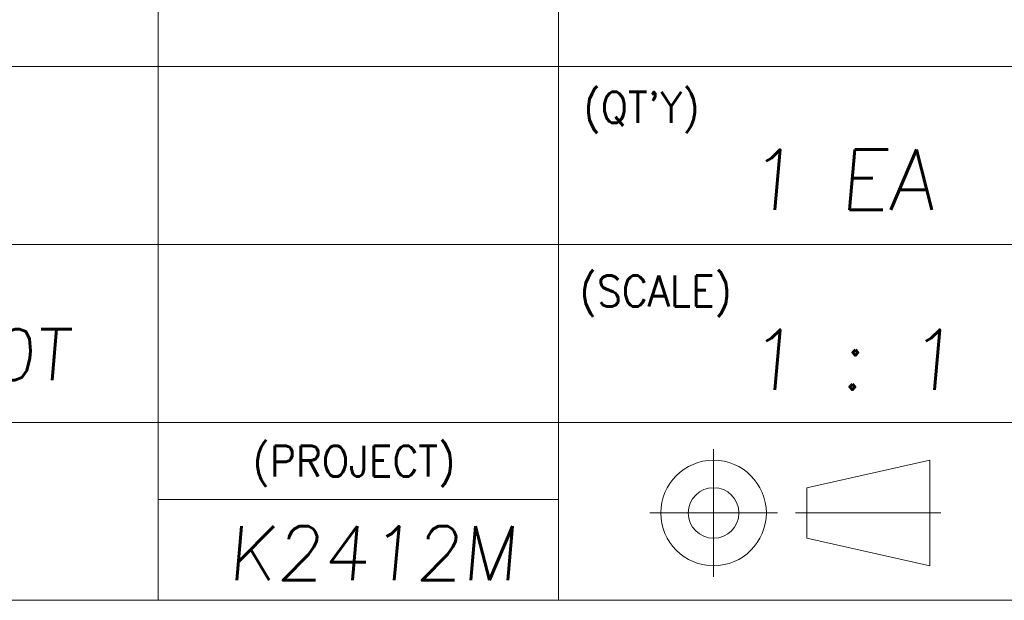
# Model space of a CAD drawing. Header units: millimetres. Extents: x 4497 to 11741, y 5958 to 12619.
# Tile 55 of 256: x 4881 to 4917, y 6981 to 7003. Entities that reach past the tile are written whole.
import ezdxf
from ezdxf.enums import TextEntityAlignment as Align

# ---------------------------------------------------------------- set-up
doc = ezdxf.new("R2010")
doc.units = ezdxf.units.MM
doc.header["$LTSCALE"] = 0.8
doc.layers.get('0').update_dxf_attribs({"linetype": 'CONTINUOUS', "lineweight": 0})
doc.layers.add('2', color=3, linetype='CONTINUOUS', lineweight=0)
doc.styles.get("Standard").update_dxf_attribs({"font": 'romans.shx', "width": 0.8, "oblique": 5, "bigfont": 'whgtxt.shx'})

msp = doc.modelspace()

# ---------------------------------------------------------------- linework, layer by layer
at = {"color": 7, "linetype": 'Continuous'}
for p, q in [((4885.895, 6981.295), (4885.895, 7010.822)), ((4900.659, 6981.295), (4900.659, 7010.822)), ((4856.368, 7000.98), (4931.827, 7000.98)), ((4856.368, 6994.418), (4918.237, 6994.418)), ((4856.368, 6987.856), (4931.827, 6987.856)), ((4906.375, 6982.159), (4906.375, 6986.87)), ((4909.807, 6985.448), (4914.346, 6986.46)), ((4914.346, 6982.569), (4914.346, 6986.46)), ((4914.346, 6982.569), (4914.346, 6986.46)), ((4909.807, 6983.581), (4909.807, 6985.448)), ((4885.895, 6985.018), (4900.659, 6985.018)), ((4904.019, 6984.515), (4908.73, 6984.515)), ((4909.397, 6984.515), (4914.756, 6984.515)), ((4909.807, 6983.581), (4914.346, 6982.569)), ((4856.368, 6981.295), (4931.827, 6981.295))]:
    msp.add_line(p, q, dxfattribs=at)
for radius in [1.945, 0.933]:
    msp.add_circle((4906.375, 6984.515), radius, dxfattribs=at)

# ---------------------------------------------------------------- texts
at = {"color": 7, "linetype": 'Continuous', "width": 0.933333}
for s, p in [("(QT'Y)", (4901.575, 7000.041)), ('(SCALE)', (4901.438, 6993.269)), ('(PROJECT)', (4889.377, 6986.997))]:
    msp.add_text(s, height=1.1408, dxfattribs=at).set_placement(p, align=Align.TOP_LEFT)
at = {"layer": '2', "oblique": 5}
for s, p in [('1 EA', (4907.587, 6995.698)), ('1 : 1', (4907.587, 6989.057))]:
    msp.add_text(s, height=2.2157, dxfattribs=at).set_placement(p)
at = {"layer": '2', "linetype": 'Continuous', "oblique": 5}
for s, height, p in [('GA 1.0T', 1.8777, (4872.892, 6989.417)), ('K2412M', 1.9941, (4888.45, 6982.033))]:
    msp.add_text(s, height=height, dxfattribs=at).set_placement(p)

doc.saveas('drawing.dxf')
